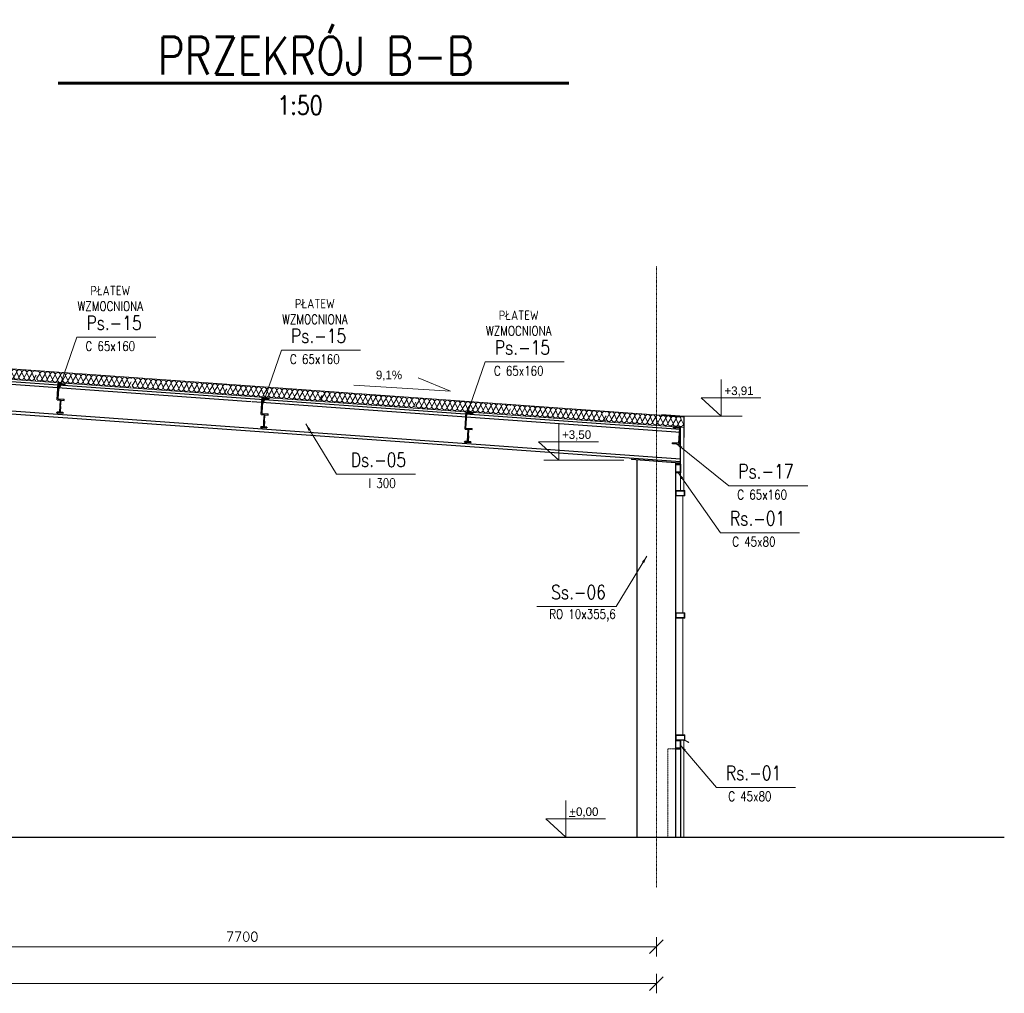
# Model space of a CAD drawing. Header units: millimetres. Extents: x 652812 to 679258, y -323398 to -312919.
# Tile 4 of 4: x 670106 to 679258, y -323398 to -314351. Entities that reach past the tile are written whole.
import ezdxf

# ---------------------------------------------------------------- set-up
doc = ezdxf.new("R2010")
doc.units = ezdxf.units.MM
doc.header["$LTSCALE"] = 10
doc.linetypes.add('DASHDOT', pattern=[1, 0.5, -0.25, 0, -0.25])
doc.linetypes.add('HIDDEN', pattern=[0.375, 0.25, -0.125])
doc.layers.get('DEFPOINTS').update_dxf_attribs({"color": 250})
for name, color, linetype, lineweight in [('A_elem_stolarka', 5, 'Continuous', 5), ('P-Linia1', 3, 'Continuous', 35), ('P-Linia3', 6, 'Continuous', 60), ('P-Linia4', 9, 'Continuous', 5), ('P-Opis', 1, 'Continuous', 18), ('P-Osie', 160, 'DASHDOT', 18), ('P-Przerywana', 13, 'HIDDEN', 9), ('P-Szraf', 250, 'Continuous', 5), ('P-Wymiar', 254, 'Continuous', 9), ('Sciany', 1, 'Continuous', 30), ('Widokowe', 254, 'Continuous', 15)]:
    doc.layers.add(name, color=color, linetype=linetype, lineweight=lineweight)
doc.styles.add('CDMSTYLE', font='simplex.shx', dxfattribs={"width": 0.8})
doc.styles.add('Romans', font='Romans.shx')
doc.styles.add('SIMPLEX', font='simplex.shx', dxfattribs={"width": 0.8})
doc.dimstyles.new('A50', dxfattribs={"dimscale": 50, "dimtxt": 1.75, "dimasz": 0.1, "dimexe": 0, "dimexo": 0, "dimgap": 1, "dimtad": 1, "dimdec": 4, "dimrnd": 0.1, "dimdsep": 46, "dimtxsty": 'Romans', "dimblk": '[[[[[[[[', "dimcen": 2, "dimdle": 2, "dimse1": 1, "dimse2": 1, "dimclrd": 256, "dimclrt": 1, "dimadec": 0, "dimazin": 0, "dimtfac": 1, "dimtdec": 4, "dimtix": 1, "dimtmove": 2, "dimatfit": 3, "dimldrblk": '[[[[[[[[', "dimfxl": 1, "dimtvp": 0.6, "dimtolj": 1, "dimlwd": -1, "dimarcsym": 0})
doc.dimstyles.new('C_1_50', dxfattribs={"dimscale": 0.1, "dimtxt": 800, "dimasz": 700, "dimexe": 750, "dimexo": 750, "dimgap": 400, "dimtad": 1, "dimdec": 1, "dimrnd": 1, "dimzin": 9, "dimtxsty": 'CDMSTYLE', "dimblk": 'ARCHTICK', "dimcen": 700, "dimdle": 750, "dimclrd": 256, "dimclre": 256, "dimclrt": 1, "dimadec": 1, "dimazin": 2, "dimtfac": 1, "dimtdec": 1, "dimtix": 1, "dimtmove": 2, "dimatfit": 3, "dimfxl": 1500, "dimtvp": 1, "dimtolj": 1, "dimtzin": 0, "dimlwd": -1, "dimlwe": -1, "dimarcsym": 0})

# ---------------------------------------------------------------- blocks, each defined once
blk = doc.blocks.new('ggg')
at = {"layer": 'P-Szraf'}
for p, q in [((-1, -67.2), (-3.7, -61.4)), ((-3.7, -61.4), (-1, -67.2)), ((-1, -67.2), (25.6, -24.2)), ((46.7, -70.1), (25.6, -24.2)), ((25.6, -24.2), (46.7, -70.1)), ((46.7, -70.1), (73.3, -27.1)), ((94.5, -73), (73.3, -27.1)), ((73.3, -27.1), (94.5, -73)), ((94.5, -73), (121.1, -30)), ((142.3, -75.9), (121.1, -30)), ((121.1, -30), (142.3, -75.9)), ((142.3, -75.9), (168.9, -32.9)), ((190.1, -78.8), (168.9, -32.9)), ((168.9, -32.9), (190.1, -78.8)), ((190.1, -78.8), (216.7, -35.9)), ((237.9, -81.7), (216.7, -35.9)), ((216.7, -35.9), (237.9, -81.7)), ((237.9, -81.7), (264.5, -38.8)), ((285.7, -84.7), (264.5, -38.8)), ((264.5, -38.8), (285.7, -84.7)), ((285.7, -84.7), (312.3, -41.7)), ((333.4, -87.6), (312.3, -41.7)), ((312.3, -41.7), (333.4, -87.6)), ((333.4, -87.6), (360, -44.6)), ((381.2, -90.5), (360, -44.6)), ((360, -44.6), (381.2, -90.5)), ((381.2, -90.5), (407.8, -47.5)), ((429, -93.4), (407.8, -47.5)), ((407.8, -47.5), (429, -93.4)), ((429, -93.4), (455.6, -50.4)), ((476.8, -96.3), (455.6, -50.4)), ((455.6, -50.4), (476.8, -96.3)), ((476.8, -96.3), (503.4, -53.3)), ((524.6, -99.2), (503.4, -53.3)), ((503.4, -53.3), (524.6, -99.2)), ((524.6, -99.2), (551.2, -56.2)), ((572.4, -102.1), (551.2, -56.2)), ((551.2, -56.2), (572.4, -102.1)), ((572.4, -102.1), (598.9, -59.1)), ((620.1, -105), (598.9, -59.1)), ((598.9, -59.1), (620.1, -105)), ((620.1, -105), (646.7, -62)), ((667.9, -107.9), (646.7, -62)), ((646.7, -62), (667.9, -107.9)), ((667.9, -107.9), (694.5, -64.9)), ((715.7, -110.8), (694.5, -64.9)), ((694.5, -64.9), (715.7, -110.8)), ((715.7, -110.8), (742.3, -67.8)), ((763.5, -113.7), (742.3, -67.8)), ((742.3, -67.8), (763.5, -113.7)), ((763.5, -113.7), (790.1, -70.7)), ((790.1, -70.7), (811.3, -116.6)), ((790.1, -70.7), (811.3, -116.6)), ((811.3, -116.6), (837.9, -73.6)), ((837.9, -73.6), (859, -119.5)), ((837.9, -73.6), (859, -119.5)), ((859, -119.5), (876, -92.1))]:
    blk.add_line(p, q, dxfattribs=at)
for centre, start, end in [((1.6, -23.9), 359.23879, 93.83085), ((-24.9, -64.6), 327.16392, 353.7988), ((22.9, -67.5), 179.23879, 353.7988), ((49.4, -26.8), 359.23879, 173.7988), ((70.7, -70.4), 179.23879, 353.7988), ((97.2, -29.7), 359.23879, 173.7988), ((118.5, -73.3), 179.23879, 353.7988), ((144.9, -32.6), 359.23879, 173.7988), ((166.3, -76.3), 179.23879, 353.7988), ((192.7, -35.5), 359.23879, 173.7988), ((214.1, -79.2), 179.23879, 353.7988), ((240.5, -38.4), 359.23879, 173.7988), ((261.8, -82.1), 179.23879, 353.7988), ((288.3, -41.3), 359.23879, 173.7988), ((309.6, -85), 179.23879, 353.7988), ((336.1, -44.3), 359.23879, 173.7988), ((357.4, -87.9), 179.23879, 353.7988), ((383.9, -47.2), 359.23879, 173.7988), ((405.2, -90.8), 179.23879, 353.7988), ((431.6, -50.1), 359.23879, 173.7988), ((479.4, -53), 359.23879, 173.7988), ((527.2, -55.9), 359.23879, 173.7988), ((575, -58.8), 359.23879, 173.7988), ((622.8, -61.7), 359.23879, 173.7988), ((670.6, -64.6), 359.23879, 173.7988), ((718.3, -67.5), 359.23879, 173.7988), ((766.1, -70.4), 359.23879, 173.7988), ((813.9, -73.3), 359.23879, 173.7988), ((861.7, -76.2), 46.89814, 173.7988), ((453, -93.7), 179.23879, 353.7988), ((500.7, -96.6), 179.23879, 353.7988), ((548.5, -99.5), 179.23879, 353.7988), ((596.3, -102.4), 179.23879, 353.7988), ((644.1, -105.3), 179.23879, 353.7988), ((691.9, -108.2), 179.23879, 353.7988), ((739.7, -111.1), 179.23879, 353.7988), ((787.4, -114), 179.23879, 353.7988), ((835.2, -116.9), 179.23879, 353.7988), ((883, -119.9), 179.23879, 245.34663)]:
    blk.add_arc(centre, 24, start, end, dxfattribs=at)
blk = doc.blocks.new('_ArchTick')
at = {"color": 0, "linetype": 'ByBlock', "const_width": 15}
blk.add_lwpolyline([(-50, -50), (50, 50)], dxfattribs=at)
blk = doc.blocks.new('[[[[[[[[')
at = {"layer": 'P-Wymiar'}
for p, q in [((-12.7, -12.7), (12.7, 12.7)), ((0, 0), (-4.6, 0)), ((0, 18), (0, -18))]:
    blk.add_line(p, q, dxfattribs=at)
blk = doc.blocks.new('*D14')
at = {"layer": 'DEFPOINTS', "color": 0}
for p in [(668323.7, -321550.6), (676023.7, -321550.6), (676023.7, -322965.5)]:
    blk.add_point(p, dxfattribs=at)
at = {"layer": 'P-Wymiar'}
blk.add_line((668328.7, -322965.5), (676018.7, -322965.5), dxfattribs=at)
at = {"layer": 'P-Wymiar', "xscale": 5, "yscale": 5, "zscale": 5, "rotation": 180}
blk.add_blockref('[[[[[[[[', (668323.7, -322965.5), dxfattribs=at)
at = {"layer": 'P-Wymiar', "xscale": 5, "yscale": 5, "zscale": 5}
blk.add_blockref('[[[[[[[[', (676023.7, -322965.5), dxfattribs=at)
at = {"layer": 'P-Wymiar', "color": 1, "insert": (672173.7, -322871.8), "char_height": 87.5, "attachment_point": 5, "style": 'Romans'}
blk.add_mtext('\\A1;7700', dxfattribs=at)
blk = doc.blocks.new('*D15')
at = {"layer": 'DEFPOINTS', "color": 0}
for p in [(656323.7, -321550.6), (676023.7, -321550.6), (676023.7, -323308.1)]:
    blk.add_point(p, dxfattribs=at)
at = {"layer": 'P-Wymiar'}
blk.add_line((656328.7, -323308.1), (676018.7, -323308.1), dxfattribs=at)
at = {"layer": 'P-Wymiar', "xscale": 5, "yscale": 5, "zscale": 5, "rotation": 180}
blk.add_blockref('[[[[[[[[', (656323.7, -323308.1), dxfattribs=at)
at = {"layer": 'P-Wymiar', "xscale": 5, "yscale": 5, "zscale": 5}
blk.add_blockref('[[[[[[[[', (676023.7, -323308.1), dxfattribs=at)
at = {"layer": 'P-Wymiar', "color": 1, "insert": (666173.7, -323214.4), "char_height": 87.5, "attachment_point": 5, "style": 'Romans'}
blk.add_mtext('\\A1;19700', dxfattribs=at)
blk = doc.blocks.new('A$C4A1C679E')
at = {"layer": 'P-Linia1'}
for p, q in [((0, 3.2), (0, 0)), ((2.7, 6.2), (22.1, 8.9)), ((26.4, 14), (26.4, 60)), ((31.5, 60), (26.4, 60)), ((31.5, 14), (31.5, 60)), ((55.3, 6.2), (35.9, 8.9)), ((58, 3.2), (58, 0)), ((58, 0), (0, 0))]:
    blk.add_line(p, q, dxfattribs=at)
for centre, radius, start, end in [((3.1, 3.2), 3.1, 97.96961, 180), ((21.3, 14), 5.1, 277.96961, 0), ((36.6, 14), 5.1, 180, 262.03039), ((54.9, 3.2), 3.1, 0, 82.03039)]:
    blk.add_arc(centre, radius, start, end, dxfattribs=at)

msp = doc.modelspace()

# ---------------------------------------------------------------- linework, layer by layer
at = {"layer": 'A_elem_stolarka'}
for p, q in [((676288.2713, -318726.42938), (676203.04366, -318726.41731)), ((676283.2713, -318731.42867), (676208.2713, -318731.41805)), ((676208.2713, -318771.42938), (676208.2713, -318731.41805)), ((676248.2713, -318771.42938), (676208.2713, -318771.42938)), ((676248.2713, -318771.42938), (676283.2713, -318771.42938)), ((676278.04366, -318726.42793), (676288.2713, -318726.42938)), ((676283.2713, -318771.42938), (676283.2713, -318731.42867)), ((676288.2713, -318776.42938), (676288.2713, -318726.42938)), ((676288.2713, -318776.42938), (676203.2713, -318776.42938)), ((676268.69143, -319861.42317), (676268.69143, -318776.42938)), ((676288.42445, -319861.42597), (676203.19681, -319861.41389)), ((676283.42445, -319866.42526), (676208.42445, -319866.41464)), ((676208.42445, -319906.42597), (676208.42445, -319866.41464)), ((676278.19681, -319861.42452), (676288.42445, -319861.42597)), ((676283.42445, -319906.42597), (676283.42445, -319866.42526)), ((676288.42445, -319911.42597), (676288.42445, -319861.42597)), ((676288.42445, -319911.42597), (676203.42445, -319911.42597)), ((676248.42445, -319906.42597), (676208.42445, -319906.42597)), ((676248.42445, -319906.42597), (676283.42445, -319906.42597)), ((676268.69143, -320996.41726), (676268.69143, -319911.42597)), ((676278.19681, -319911.42742), (676288.42445, -319911.42597)), ((676288.69143, -320996.41726), (676203.46378, -320996.40519)), ((676248.84319, -321046.42562), (676203.69143, -321046.41726)), ((676248.84319, -321046.42562), (676203.69143, -321046.41726)), ((676288.69143, -321046.41726), (676203.69143, -321046.41726)), ((676283.69143, -321001.41655), (676208.69143, -321001.40593)), ((676208.69143, -321041.41726), (676208.69143, -321001.40593)), ((676248.69143, -321041.41726), (676208.69143, -321041.41726)), ((676248.69143, -321041.41726), (676283.69143, -321041.41726)), ((676278.46378, -320996.41581), (676288.69143, -320996.41726)), ((676278.46378, -321046.41871), (676288.69143, -321046.41726)), ((676287.80746, -321050.35761), (676278.46378, -321050.35761)), ((676283.69143, -321041.41726), (676283.69143, -321001.41655)), ((676323.03643, -321067.25278), (676287.80746, -321050.35761)), ((676288.69143, -321046.41726), (676288.69143, -320996.41726)), ((676288.69143, -321046.41726), (676324.73808, -321063.70458)), ((676324.73808, -321063.70458), (676323.03643, -321067.25278))]:
    msp.add_line(p, q, dxfattribs=at)
at = {"layer": 'P-Linia3', "color": 6, "linetype": 'Continuous'}
msp.add_line((670462.92711, -314939.88958), (675208.72409, -314939.88958), dxfattribs=at)
at = {"layer": 'P-Linia4'}
for p, q in [((668503.69143, -317486.49441), (676278.46378, -318039.76783)), ((668503.69143, -317584.27924), (676278.41794, -318140.01892)), ((676278.04366, -318726.42793), (676278.34947, -318057.67756)), ((676247.6624, -318726.42363), (676247.74831, -318457.3871)), ((676278.46378, -321046.41871), (676278.46378, -321946.4089))]:
    msp.add_line(p, q, dxfattribs=at)
at = {"layer": 'P-Osie'}
msp.add_line((676023.69143, -316639.77332), (676023.69143, -322416.16181), dxfattribs=at)
at = {"layer": 'P-Przerywana'}
for q in [(676203.69143, -321126.41726), (676128.84319, -321946.4089)]:
    msp.add_line((676128.84319, -321126.4089), q, dxfattribs=at)
at = {"layer": 'P-Szraf'}
for p, q in [((675558.63996, -318059.76401), (675585.6751, -318017.05409)), ((675606.38973, -318063.16201), (675585.6751, -318017.05409)), ((675585.6751, -318017.05409), (675606.38973, -318063.16201)), ((675606.38973, -318063.16201), (675633.42488, -318020.45209)), ((675654.13951, -318066.56001), (675633.42488, -318020.45209)), ((675633.42488, -318020.45209), (675654.13951, -318066.56001)), ((675654.13951, -318066.56001), (675681.17465, -318023.85009)), ((675701.88928, -318069.95801), (675681.17465, -318023.85009)), ((675681.17465, -318023.85009), (675701.88928, -318069.95801)), ((675701.88928, -318069.95801), (675728.92442, -318027.24809)), ((675749.63905, -318073.35601), (675728.92442, -318027.24809)), ((675728.92442, -318027.24809), (675749.63905, -318073.35601)), ((675749.63905, -318073.35601), (675776.6742, -318030.6461)), ((675797.38883, -318076.75401), (675776.6742, -318030.6461)), ((675776.6742, -318030.6461), (675797.38883, -318076.75401)), ((675797.38883, -318076.75401), (675824.42397, -318034.0441)), ((675845.1386, -318080.15201), (675824.42397, -318034.0441)), ((675824.42397, -318034.0441), (675845.1386, -318080.15201)), ((675845.1386, -318080.15201), (675872.17374, -318037.4421)), ((675892.88837, -318083.55001), (675872.17374, -318037.4421)), ((675872.17374, -318037.4421), (675892.88837, -318083.55001)), ((675558.63996, -318059.76401), (675556.00057, -318053.88908)), ((675556.00057, -318053.88908), (675558.63996, -318059.76401)), ((675892.88837, -318083.55001), (675919.92352, -318040.8401)), ((675940.63815, -318086.94801), (675919.92352, -318040.8401)), ((675919.92352, -318040.8401), (675940.63815, -318086.94801)), ((675940.63815, -318086.94801), (675967.67329, -318044.2381)), ((675988.38792, -318090.34601), (675967.67329, -318044.2381)), ((675967.67329, -318044.2381), (675988.38792, -318090.34601)), ((675988.38792, -318090.34601), (676015.42306, -318047.6361)), ((676036.1377, -318093.74401), (676015.42306, -318047.6361)), ((676015.42306, -318047.6361), (676036.1377, -318093.74401)), ((676036.1377, -318093.74401), (676063.17284, -318051.0341)), ((676083.88747, -318097.14201), (676063.17284, -318051.0341)), ((676063.17284, -318051.0341), (676083.88747, -318097.14201)), ((676083.88747, -318097.14201), (676110.92261, -318054.4321)), ((676131.63724, -318100.54001), (676110.92261, -318054.4321)), ((676110.92261, -318054.4321), (676131.63724, -318100.54001)), ((676131.63724, -318100.54001), (676158.67238, -318057.8301)), ((676179.38702, -318103.93801), (676158.67238, -318057.8301)), ((676158.67238, -318057.8301), (676179.38702, -318103.93801)), ((676179.38702, -318103.93801), (676206.42216, -318061.2281)), ((676227.13679, -318107.33602), (676206.42216, -318061.2281)), ((676206.42216, -318061.2281), (676227.13679, -318107.33602)), ((676227.13679, -318107.33602), (676254.17193, -318064.6261)), ((676274.88656, -318110.73402), (676254.17193, -318064.6261)), ((676254.17193, -318064.6261), (676274.88656, -318110.73402))]:
    msp.add_line(p, q, dxfattribs=at)
for centre, start, end in [((675561.7195, -318016.48935), 358.649536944, 93.241594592), ((675609.46927, -318019.88735), 358.649536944, 173.209547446), ((675657.21905, -318023.28536), 358.649536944, 173.209547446), ((675704.96882, -318026.68336), 358.649536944, 173.209547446), ((675752.71859, -318030.08136), 358.649536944, 173.209547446), ((675800.46837, -318033.47936), 358.649536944, 173.209547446), ((675848.21814, -318036.87736), 358.649536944, 173.209547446), ((675895.96791, -318040.27536), 358.649536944, 173.209547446), ((675943.71769, -318043.67336), 358.649536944, 173.209547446), ((675991.46746, -318047.07136), 358.649536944, 173.209547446), ((676039.21723, -318050.46936), 358.649536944, 173.209547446), ((676086.96701, -318053.86736), 358.649536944, 173.209547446), ((676134.71678, -318057.26536), 358.649536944, 173.209547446), ((676182.46655, -318060.66336), 358.649536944, 173.209547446), ((675534.84579, -318056.93075), 326.574661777, 353.209547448), ((675582.59556, -318060.32875), 178.649536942, 353.209547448), ((675630.34534, -318063.72675), 178.649536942, 353.209547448), ((675678.09511, -318067.12475), 178.649536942, 353.209547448), ((675725.84489, -318070.52275), 178.649536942, 353.209547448), ((675773.59466, -318073.92075), 178.649536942, 353.209547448), ((675821.34443, -318077.31875), 178.649536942, 353.209547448), ((675869.09421, -318080.71675), 178.649536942, 353.209547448), ((675916.84398, -318084.11475), 178.649536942, 353.209547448), ((675964.59375, -318087.51275), 178.649536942, 353.209547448), ((676012.34353, -318090.91075), 178.649536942, 353.209547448), ((676060.0933, -318094.30875), 178.649536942, 353.209547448), ((676107.84307, -318097.70675), 178.649536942, 353.209547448), ((676155.59285, -318101.10475), 178.649536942, 353.209547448), ((676203.34262, -318104.50275), 178.649536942, 353.209547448), ((676230.21633, -318064.06136), 358.649536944, 173.209547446), ((676251.09239, -318107.90075), 178.649536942, 353.209547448)]:
    msp.add_arc(centre, 23.96226, start, end, dxfattribs=at)
at = {"layer": 'P-Wymiar'}
for p, q in [((673212.15069, -317748.13743), (674108.85192, -317802.68676)), ((674108.85192, -317802.68676), (673810.51757, -317677.42949))]:
    msp.add_line(p, q, dxfattribs=at)
at = {"layer": 'Sciany'}
for p, q in [((668519.10583, -317604.15856), (676248.69143, -318155.81522)), ((668519.10583, -317631.22724), (672258.37823, -317898.09724)), ((670454.86923, -317884.79331), (670464.5846, -317725.08854)), ((670462.99296, -317874.76809), (670471.43319, -317736.02458)), ((670464.5846, -317725.08854), (670529.46466, -317729.03541)), ((670471.43319, -317736.02458), (670528.82709, -317739.51604)), ((670528.82709, -317739.51604), (670529.46466, -317729.03541)), ((668519.10583, -317878.48885), (676248.69143, -318430.1455)), ((668519.10583, -317905.55752), (676248.69143, -318457.40259)), ((670454.86923, -317884.79331), (670519.74929, -317888.74018)), ((670462.99296, -317874.76809), (670520.38686, -317878.25955)), ((670481.1207, -317946.50119), (670484.76396, -317886.6119)), ((670486.21129, -317946.81087), (670489.85455, -317886.92158)), ((670519.74929, -317888.74018), (670520.38686, -317878.25955)), ((672265.85962, -317898.63118), (676248.69143, -318182.88389)), ((672350.02155, -318020.42212), (672359.73693, -317860.71735)), ((672358.14528, -318010.3969), (672366.58552, -317871.65339)), ((672359.73693, -317860.71735), (672424.61699, -317864.66422)), ((672366.58552, -317871.65339), (672423.97941, -317875.14485)), ((672423.97941, -317875.14485), (672424.61699, -317864.66422)), ((672350.02155, -318020.42212), (672414.90161, -318024.36899)), ((672358.14528, -318010.3969), (672415.53918, -318013.88836)), ((672376.27302, -318082.13), (672379.91629, -318022.24071)), ((672381.36361, -318082.43968), (672385.00688, -318022.55039)), ((672414.90161, -318024.36899), (672415.53918, -318013.88836)), ((674245.13599, -318156.54707), (674254.85137, -317996.8423)), ((674253.25973, -318146.52185), (674261.69996, -318007.77834)), ((674254.85137, -317996.8423), (674319.73143, -318000.78918)), ((674261.69996, -318007.77834), (674319.09386, -318011.2698)), ((674319.09386, -318011.2698), (674319.73143, -318000.78918)), ((676073.84307, -318020.42812), (676282.44763, -318035.27253)), ((676073.84307, -318020.42812), (676073.84307, -318025.16577)), ((676073.84307, -318025.16577), (676278.46378, -318039.76783)), ((676278.46378, -318039.76783), (676278.46378, -318232.0624)), ((676282.44763, -318232.0624), (676282.44763, -318035.27253)), ((674245.13599, -318156.54707), (674310.01605, -318160.49394)), ((674253.25973, -318146.52185), (674310.65363, -318150.01331)), ((674271.38746, -318218.25495), (674275.03073, -318158.36566)), ((674276.47805, -318218.56463), (674280.12132, -318158.67534)), ((674310.01605, -318160.49394), (674310.65363, -318150.01331)), ((676183.17379, -318144.43111), (676183.81137, -318133.95048)), ((676240.56769, -318147.92257), (676183.17379, -318144.43111)), ((676248.69143, -318137.89735), (676183.81137, -318133.95048)), ((676232.12746, -318286.66608), (676240.56769, -318147.92257)), ((676238.97605, -318297.60212), (676248.69143, -318137.89735)), ((676248.69143, -318457.45443), (676248.69143, -318155.81522)), ((676174.09599, -318293.65525), (676174.73356, -318283.17462)), ((676238.97605, -318297.60212), (676174.09599, -318293.65525)), ((676232.12746, -318286.66608), (676174.73356, -318283.17462)), ((676282.44763, -318232.0624), (676278.49248, -318232.0624)), ((675794.68191, -318424.9891), (675793.82693, -318439.07405)), ((676242.98335, -318471.31828), (675793.82693, -318439.07405)), ((675843.69143, -321946.4089), (675843.69143, -318442.65575)), ((676203.69143, -321946.4089), (676203.69143, -318468.51404)), ((676248.69143, -318481.76073), (676203.69143, -318481.76073)), ((676203.69143, -318487.58516), (676203.69143, -318481.76073)), ((676243.42835, -318487.58516), (676203.69143, -318487.58516)), ((676244.16293, -318457.07929), (676242.98335, -318471.31828)), ((676243.42835, -318487.58516), (676243.42835, -318555.93631)), ((676248.69143, -318481.76073), (676248.69143, -318561.76073)), ((676243.42835, -318555.93631), (676203.97345, -318555.93631)), ((676248.84319, -318561.75238), (676203.97345, -318561.76068)), ((676248.84319, -318561.75238), (676203.97345, -318561.76068)), ((676247.81416, -318561.75257), (676203.97345, -318561.76092)), ((676247.81416, -318561.75257), (676203.97345, -318561.76092)), ((676248.69143, -318561.76073), (676203.97345, -318561.76073)), ((676247.6624, -318561.76092), (676203.97345, -318561.76092)), ((676248.69143, -321046.41726), (676203.69143, -321046.41726)), ((676203.69143, -321052.24169), (676203.69143, -321046.41726)), ((676243.42835, -321052.24169), (676203.69143, -321052.24169)), ((676243.42835, -321052.24169), (676243.42835, -321120.59283)), ((676248.69143, -321046.41726), (676248.69143, -321126.41726)), ((676243.42835, -321120.59283), (676203.69143, -321120.59283)), ((676203.69143, -321126.41726), (676203.69143, -321120.59283)), ((676248.84319, -321126.4089), (676203.69143, -321126.41726)), ((676248.84319, -321126.4089), (676203.69143, -321126.41726)), ((676203.69143, -321126.41726), (676248.84319, -321126.4223)), ((676248.69143, -321126.41726), (676203.69143, -321126.41726)), ((676248.84319, -321126.4223), (676248.84319, -321946.4089)), ((654152.73211, -321946.4089), (679257.84976, -321946.4089))]:
    msp.add_line(p, q, dxfattribs=at)
at = {"layer": 'Widokowe'}
for p, q in [((676626.02501, -318035.27253), (676626.02501, -317695.16089)), ((676994.68117, -317865.21671), (676439.2398, -317865.21671)), ((676439.2398, -317865.21671), (676626.02501, -318035.27253)), ((676282.44763, -318035.27253), (676821.68144, -318035.27253)), ((675116.10598, -318442.65575), (675116.10598, -318102.5441)), ((675484.76214, -318272.59993), (674929.32076, -318272.59993)), ((674929.32076, -318272.59993), (675116.10598, -318442.65575)), ((674978.5972, -318442.65575), (675720.06942, -318442.65575)), ((675183.55682, -321946.4089), (675183.55682, -321606.29726)), ((675552.21299, -321776.35308), (674996.77161, -321776.35308)), ((674996.77161, -321776.35308), (675183.55682, -321946.4089)), ((675213.78985, -321755.90062), (675268.24706, -321755.90062))]:
    msp.add_line(p, q, dxfattribs=at)

# ---------------------------------------------------------------- block references
at = {"layer": 'Sciany'}
for name, p, rotation in [('ggg', (669383.95182, -317553.35261), 359.4107453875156), ('ggg', (670268.09681, -317616.27071), 359.4107453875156), ('ggg', (671155.52904, -317679.42274), 359.4107453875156), ('ggg', (672040.68924, -317742.41309), 359.4107453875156), ('ggg', (672913.79036, -317804.54528), 359.4107453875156), ('A$C4A1C679E', (670451.07627, -318004.78439), 356.5187968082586), ('ggg', (673793.64097, -317867.15778), 359.4107453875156), ('ggg', (674681.10107, -317930.3118), 359.4107453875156), ('A$C4A1C679E', (672346.22859, -318140.4132), 356.5187968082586), ('A$C4A1C679E', (674241.34303, -318276.53815), 356.5187968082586)]:
    msp.add_blockref(name, p, dxfattribs=dict(at, rotation=rotation))

# ---------------------------------------------------------------- texts
at = {"layer": 'P-Linia1', "color": 3, "linetype": 'Continuous', "insert": (672501.44179, -315058.36579), "char_height": 175, "attachment_point": 1, "style": 'SIMPLEX'}
msp.add_mtext('1:50', dxfattribs=at)
at = {"layer": 'P-Linia1', "color": 3, "char_height": 131.25, "style": 'CDMSTYLE'}
for s, insert, attachment_point in [('Ps.-15', (671239.0398, -317167.58188), 6), ('Ps.-15', (673140.53599, -317288.86856), 6), ('Ps.-15', (675035.6729, -317396.7992), 6), ('Ds.-05', (673183.62561, -318440.72138), 4), ('Ps.-17', (677298.30243, -318547.44158), 6), ('Rs.-01', (677221.4227, -318984.39524), 6), ('Ss.-06', (675046.02057, -319670.43971), 4), ('Rs.-01', (677183.81875, -321350.58818), 6)]:
    msp.add_mtext(s, dxfattribs=dict(at, insert=insert, attachment_point=attachment_point))
at = {"layer": 'P-Linia3', "color": 6, "linetype": 'Continuous', "insert": (672857.68523, -314684.42651), "char_height": 350, "attachment_point": 5, "style": 'SIMPLEX'}
msp.add_mtext('PRZEKRÓJ B-B', dxfattribs=at)
at = {"layer": 'P-Opis', "char_height": 131.25, "attachment_point": 5, "style": 'CDMSTYLE'}
for s, insert in [('{\\H0.6667x;\\C1;PŁATEW\\PWZMOCNIONA}', (670947.84411, -316940.78774)), ('{\\H0.6667x;\\C1;PŁATEW\\PWZMOCNIONA}', (672849.3403, -317062.07442)), ('{\\H0.6667x;\\C1;PŁATEW\\PWZMOCNIONA}', (674744.47721, -317170.00506)), ('{\\H0.6667x;\\C1;C 65x160}', (670947.84411, -317384.58802)), ('{\\H0.6667x;\\C1;C 65x160}', (672849.3403, -317505.8747)), ('{\\H0.6667x;\\C1;C 65x160}', (674744.47721, -317613.80534)), ('{\\H0.6667x;\\C1;I 300}', (673474.8213, -318657.72751)), ('{\\H0.6667x;\\C1;C 65x160}', (677007.10674, -318764.44772)), ('{\\H0.6667x;\\C1;C 45x80}', (676930.22701, -319201.40138)), ('{\\H0.6667x;\\C1;RO 10x355,6 }', (675337.21626, -319887.44585)), ('{\\H0.6667x;\\C1;C 45x80}', (676892.62306, -321567.59432))]:
    msp.add_mtext(s, dxfattribs=dict(at, insert=insert))
at = {"layer": 'Widokowe', "char_height": 80, "width": 2376.3006402, "attachment_point": 1}
for s, insert in [('9,1%', (673416.42299, -317611.69458)), ('+3,91', (676656.68258, -317759.07546)), ('+3,50', (675146.76354, -318166.45868)), ('+0,00', (675214.21439, -321670.21183))]:
    msp.add_mtext(s, dxfattribs=dict(at, insert=insert))

# ---------------------------------------------------------------- dimensions: what is measured, and where the dimension line sits
at = {"layer": 'P-Wymiar'}
for base, p1, picture, middle in [((676023.69143, -323308.12787), (656323.69143, -321550.6113), '*D15', (666173.69143, -323214.37787)), ((676023.69143, -322965.52827), (668323.69143, -321550.6113), '*D14', (672173.69143, -322871.77827))]:
    dim = msp.add_linear_dim(base=base, p1=p1, p2=(676023.69143, -321550.6113), dimstyle='A50', dxfattribs=at)
    dim.commit()
    dim.dimension.update_dxf_attribs({"geometry": picture, "text_midpoint": middle})

# ---------------------------------------------------------------- leaders
for points in [[(670459.52944, -317812.02604), (670636.53164, -317301.96992), (671371.33503, -317301.96992)], [(672361.02563, -317933.31273), (672538.02783, -317423.2566), (673272.83123, -317423.2566)], [(674256.16254, -318041.24337), (674433.16474, -317531.18724), (675167.96814, -317531.18724)], [(672764.0541, -318105.51575), (673051.33037, -318575.10941), (673786.13376, -318575.10941)], [(676203.43051, -318284.92035), (676695.79427, -318681.82961), (677430.59767, -318681.82961)], [(676223.7009, -318555.93631), (676618.91454, -319118.78328), (677353.71794, -319118.78328)], [(675935.80499, -319335.23408), (675648.52873, -319804.82774), (674913.72533, -319804.82774)], [(676243.42835, -321088.06696), (676581.31059, -321484.97622), (677316.11399, -321484.97622)]]:
    msp.add_leader(points, dimstyle='C_1_50', dxfattribs=at)

doc.saveas('drawing.dxf')
